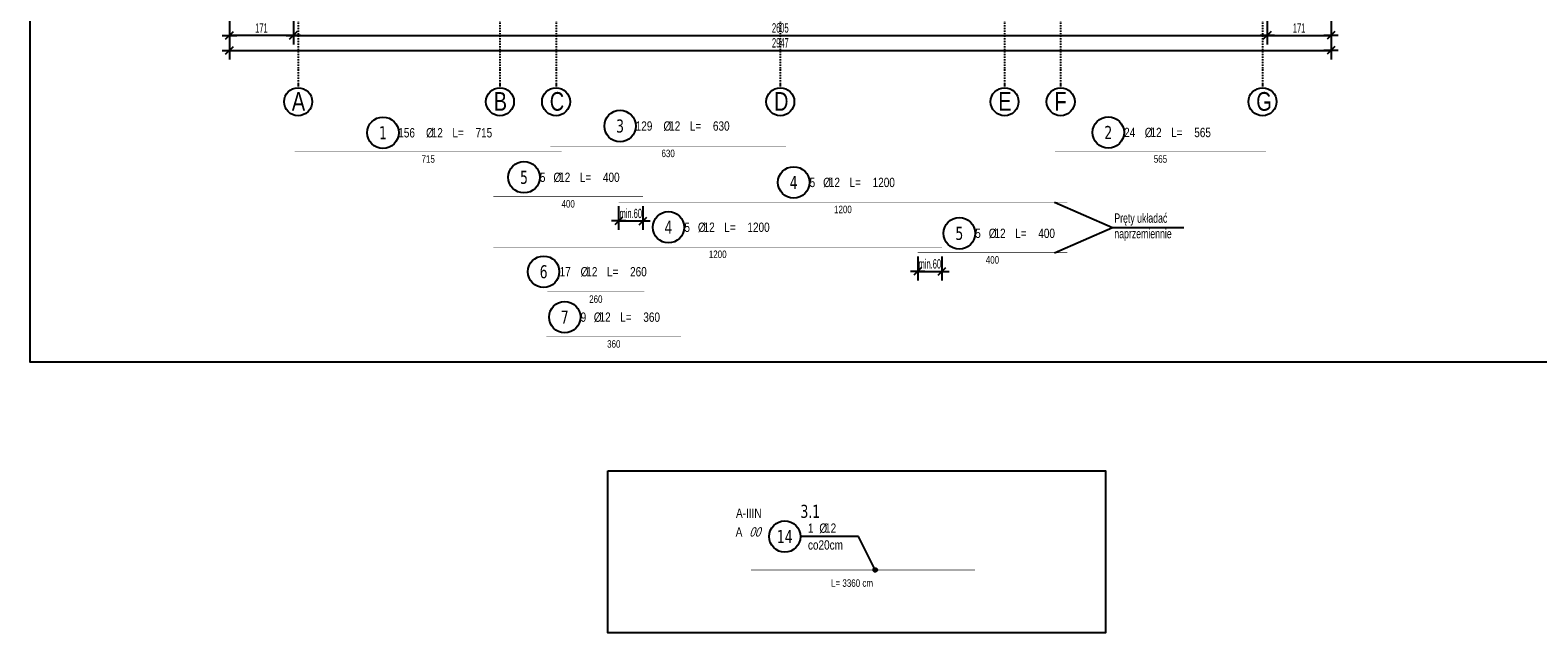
# Model space of a CAD drawing. Header units: millimetres. Extents: x -796 to 5328, y -12126 to -7292.
# Tile 1 of 25: x -796 to 3238, y -12126 to -10513. Entities that reach past the tile are written whole.
import ezdxf
from ezdxf.enums import TextEntityAlignment as Align

# ---------------------------------------------------------------- set-up
doc = ezdxf.new("R2010")
doc.units = ezdxf.units.MM
doc.header["$LTSCALE"] = 10
doc.linetypes.add('MO', pattern=[0.7, 0.35, -0.17, 0.01, -0.17])
doc.layers.add('BA_obw', color=230, linetype='Continuous', plot=False)
doc.layers.add('BZ_pom', color=6, linetype='Continuous', plot=False)
for name, color, linetype in [('BA_wym', 1, 'Continuous'), ('BD_osm', 1, 'MO'), ('BD_txs', 2, 'Continuous'), ('BD_wic', 1, 'Continuous'), ('BD_wig', 3, 'Continuous'), ('BZ_odn', 1, 'Continuous'), ('BZ_opi1', 7, 'Continuous'), ('BZ_opi2', 4, 'Continuous'), ('BZ_opi3', 30, 'Continuous'), ('BZ_opi4', 53, 'Continuous'), ('BZ_P_wid', 3, 'Continuous'), ('BZ_P_wyc', 134, 'Continuous'), ('BZ_txs', 2, 'Continuous'), ('BZ_wym', 1, 'Continuous')]:
    doc.layers.add(name, color=color, linetype=linetype)
doc.styles.add('BIKTBG', font='tahoma.ttf', dxfattribs={"width": 0.85})
doc.styles.add('BIKTC', font='bikromsw.shx', dxfattribs={"width": 0.85})
doc.styles.add('BIKTS', font='bikromsw.shx', dxfattribs={"width": 0.8})
doc.styles.add('BIKWYM', font='bikromsw.shx', dxfattribs={"width": 0.6})
doc.dimstyles.new('BA_KR_100_cm', dxfattribs={"dimtxt": 25, "dimasz": 1.666667, "dimexe": 24, "dimexo": 0, "dimgap": 0, "dimtad": 0, "dimdec": 1, "dimrnd": 0.5, "dimzin": 9, "dimdsep": 46, "dimtxsty": 'BIKWYM', "dimblk": 'WYM-KR', "dimcen": 0, "dimdle": 20, "dimclrd": 256, "dimclre": 256, "dimclrt": 2, "dimadec": 0, "dimazin": 0, "dimtfac": 0.033333, "dimtdec": 1, "dimtmove": 0, "dimatfit": 3, "dimldrblk": 'WYM-KR', "dimfxl": 25, "dimfxlon": 1, "dimtvp": 0.8, "dimtolj": 1, "dimarcsym": 0})
doc.dimstyles.new('BZ_KP_100_cm', dxfattribs={"dimtxt": 25, "dimasz": 1.666667, "dimexe": 24, "dimexo": 0, "dimgap": 0, "dimtad": 0, "dimdec": 1, "dimrnd": 0.5, "dimzin": 9, "dimdsep": 46, "dimtxsty": 'BIKWYM', "dimblk": 'WYM-KR', "dimblk1": 'WYM-KP', "dimblk2": 'WYM-KP', "dimsah": 1, "dimcen": 0, "dimdle": 20, "dimclrd": 256, "dimclre": 256, "dimclrt": 7, "dimadec": 0, "dimazin": 0, "dimtfac": 0.033333, "dimtdec": 1, "dimtmove": 0, "dimatfit": 3, "dimldrblk": 'WYM-KP', "dimfxl": 1, "dimtvp": 0.8, "dimtolj": 1, "dimarcsym": 0})
doc.dimstyles.new('BZ_KR_100_cm', dxfattribs={"dimtxt": 25, "dimasz": 1.666667, "dimexe": 24, "dimexo": 0, "dimgap": 0, "dimtad": 0, "dimdec": 1, "dimrnd": 0.5, "dimzin": 9, "dimdsep": 46, "dimtxsty": 'BIKWYM', "dimblk": 'WYM-KR', "dimcen": 0, "dimdle": 20, "dimclrd": 256, "dimclre": 256, "dimclrt": 7, "dimadec": 0, "dimazin": 0, "dimtfac": 0.033333, "dimtdec": 1, "dimtmove": 0, "dimatfit": 3, "dimldrblk": 'WYM-KR', "dimfxl": 1, "dimtvp": 0.8, "dimtolj": 1, "dimarcsym": 0})
doc.dimstyles.new('BZ_ST_100_cm', dxfattribs={"dimtxt": 25, "dimasz": 1.666667, "dimexe": 24, "dimexo": 0, "dimgap": 0, "dimtad": 0, "dimdec": 1, "dimrnd": 0.5, "dimdsep": 46, "dimtxsty": 'BIKWYM', "dimblk": 'WYM-ST', "dimcen": 0, "dimdle": 20, "dimclrd": 256, "dimclre": 256, "dimclrt": 7, "dimadec": 0, "dimazin": 0, "dimtfac": 0.033333, "dimtdec": 1, "dimtix": 1, "dimtmove": 2, "dimatfit": 3, "dimldrblk": 'WYM-ST', "dimfxl": 25, "dimfxlon": 1, "dimtvp": 0.8, "dimtolj": 1, "dimtzin": 0, "dimarcsym": 0})

# ---------------------------------------------------------------- blocks, each defined once
blk = doc.blocks.new('WYM-KR')
at = {"linetype": 'ByBlock'}
blk.add_line((11.52, 0), (-11.52, 0), dxfattribs=at)
at = {"color": 7, "linetype": 'ByBlock'}
blk.add_line((6.24, 6.24), (-6.24, -6.24), dxfattribs=at)
blk = doc.blocks.new('*D114')
at = {"layer": 'BA_wym', "lineweight": -2}
for p, q in [((-91.5, -10487), (-91.5, -10551)), ((-89.8, -10527), (2511.9, -10527)), ((2513.5, -10487), (2513.5, -10551))]:
    blk.add_line(p, q, dxfattribs=at)
at = {"layer": 'Defpoints', "color": 0}
for p in [(-91.5, -10161.6), (2513.5, -10161.6), (2513.5, -10527)]:
    blk.add_point(p, dxfattribs=at)
at = {"layer": 'BA_wym', "lineweight": -2, "xscale": 1.666666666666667, "yscale": 1.666666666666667, "zscale": 1.666666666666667, "rotation": 180}
blk.add_blockref('WYM-KR', (-91.5, -10527), dxfattribs=at)
at = {"layer": 'BA_wym', "lineweight": -2, "xscale": 1.666666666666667, "yscale": 1.666666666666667, "zscale": 1.666666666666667}
blk.add_blockref('WYM-KR', (2513.5, -10527), dxfattribs=at)
at = {"layer": 'BA_wym', "color": 2, "insert": (1211, -10507), "char_height": 25, "attachment_point": 5, "style": 'BIKWYM'}
blk.add_mtext('\\A1;2605', dxfattribs=at)
blk = doc.blocks.new('*D177')
at = {"layer": 'BA_wym', "lineweight": -2}
for p, q in [((2513.5, -10487), (2513.5, -10551)), ((2515.2, -10527), (2682.9, -10527)), ((2684.5, -10487), (2684.5, -10551))]:
    blk.add_line(p, q, dxfattribs=at)
at = {"layer": 'Defpoints', "color": 0}
for p in [(2684.5, -9063.1), (2513.5, -10161.6), (2684.5, -10527)]:
    blk.add_point(p, dxfattribs=at)
at = {"layer": 'BA_wym', "lineweight": -2, "xscale": 1.666666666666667, "yscale": 1.666666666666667, "zscale": 1.666666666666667, "rotation": 180}
blk.add_blockref('WYM-KR', (2513.5, -10527), dxfattribs=at)
at = {"layer": 'BA_wym', "lineweight": -2, "xscale": 1.666666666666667, "yscale": 1.666666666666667, "zscale": 1.666666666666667}
blk.add_blockref('WYM-KR', (2684.5, -10527), dxfattribs=at)
at = {"layer": 'BA_wym', "color": 2, "insert": (2599, -10507), "char_height": 25, "attachment_point": 5, "style": 'BIKWYM'}
blk.add_mtext('\\A1;171', dxfattribs=at)
blk = doc.blocks.new('*D178')
at = {"layer": 'BA_wym', "lineweight": -2}
for p, q in [((-262.5, -10487), (-262.5, -10551)), ((-93.1, -10527), (-260.8, -10527)), ((-91.5, -10487), (-91.5, -10551))]:
    blk.add_line(p, q, dxfattribs=at)
at = {"layer": 'Defpoints', "color": 0}
for p in [(-262.5, -9063.1), (-91.5, -10161.6), (-262.5, -10527)]:
    blk.add_point(p, dxfattribs=at)
at = {"layer": 'BA_wym', "lineweight": -2, "xscale": 1.666666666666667, "yscale": 1.666666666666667, "zscale": 1.666666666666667, "rotation": 180}
blk.add_blockref('WYM-KR', (-262.5, -10527), dxfattribs=at)
at = {"layer": 'BA_wym', "lineweight": -2, "xscale": 1.666666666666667, "yscale": 1.666666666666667, "zscale": 1.666666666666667}
blk.add_blockref('WYM-KR', (-91.5, -10527), dxfattribs=at)
at = {"layer": 'BA_wym', "color": 2, "insert": (-177, -10507), "char_height": 25, "attachment_point": 5, "style": 'BIKWYM'}
blk.add_mtext('\\A1;171', dxfattribs=at)
blk = doc.blocks.new('*D179')
at = {"layer": 'BA_wym', "lineweight": -2}
for p, q in [((-262.5, -10527), (-262.5, -10591)), ((2684.5, -10527), (2684.5, -10591)), ((-260.8, -10567), (2682.9, -10567))]:
    blk.add_line(p, q, dxfattribs=at)
at = {"layer": 'Defpoints', "color": 0}
for p in [(-262.5, -9063.1), (2684.5, -9063.1), (2684.5, -10567)]:
    blk.add_point(p, dxfattribs=at)
at = {"layer": 'BA_wym', "lineweight": -2, "xscale": 1.666666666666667, "yscale": 1.666666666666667, "zscale": 1.666666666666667, "rotation": 180}
blk.add_blockref('WYM-KR', (-262.5, -10567), dxfattribs=at)
at = {"layer": 'BA_wym', "lineweight": -2, "xscale": 1.666666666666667, "yscale": 1.666666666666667, "zscale": 1.666666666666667}
blk.add_blockref('WYM-KR', (2684.5, -10567), dxfattribs=at)
at = {"layer": 'BA_wym', "color": 2, "insert": (1211, -10547), "char_height": 25, "attachment_point": 5, "style": 'BIKWYM'}
blk.add_mtext('\\A1;2947', dxfattribs=at)
blk = doc.blocks.new('WYM-KP')
blk.add_hatch(color=256).paths.add_polyline_path([(3, 0, 1), (-3, 0, 1)])
blk.add_circle((0, 0), 3)
blk = doc.blocks.new('bik_BlkOpPret', base_point=(1524.5, 7050.3))
at = {"layer": 'BZ_opi1', "style": 'BIKTS', "width": 0.6}
for tag, p in [('SZTUK', (1533.8, 7057.8)), ('PRZEDR_FI', (1554.7, 7057.8)), ('PRZEKROJ', (1563.3, 7057.8)), ('PRZEDR_L', (1533.8, 7024)), ('DLUGOSC', (1568.6, 7024)), ('UWAGA', (1533.8, 6997.8))]:
    blk.add_attdef(tag, p, '', height=18.8, dxfattribs=at)
at = {"layer": 'BZ_opi2', "style": 'BIKTBG', "width": 0.6}
blk.add_attdef('NUMER', text='', height=26.2, dxfattribs=at).set_placement((1620.8, 7050.3), align=Align.MIDDLE_CENTER)
at = {"layer": 'BZ_pom', "width": 0.6}
for tag, p, height, style in [('POZYCJA', (1589.3, 7087.8), 26.2, 'BIKTBG'), ('GATUNEK', (1630.2, 7087.8), 18.8, 'BIKTS'), ('METODA_L', (1639.1, 7050.3), 18.8, 'BIKTS'), ('EURO_KOD', (1663.7, 7050.3), 18.8, 'BIKTS')]:
    blk.add_attdef(tag, p, '', height=height, dxfattribs=dict(at, style=style))
at = {"layer": 'BZ_wym', "width": 0.6}
for tag, p, height, style, flags in [('PRZEDR_NR', (1533.8, 6969.6), 26.2, 'BIKTBG', 1), ('PRZEDR_SZT', (1533.8, 6941.5), 18.8, 'BIKTS', 1), ('TYP_PRETA', (1533.8, 6913.4), 18.8, 'BIKTS', 3), ('EURO_KOD_SEGMENTY', (1567.6, 6885.3), 18.8, 'BIKTS', 3), ('HAK_1', (1533.8, 6857.1), 18.8, 'BIKTS', 3), ('HAK_2', (1533.8, 6829), 18.8, 'BIKTS', 3), ('ID', (1533.8, 6800.9), 18.8, 'BIKTS', 3), ('ID_C', (1533.8, 6772.8), 18.8, 'BIKTS', 3), ('b_atr_0', (1533.8, 6744.6), 18.8, 'BIKTS', 3)]:
    blk.add_attdef(tag, p, '', height=height, dxfattribs=dict(at, style=style, flags=flags))
blk = doc.blocks.new('bik_BlkOpPretW', base_point=(-8229.3, 29338.9))
at = {"layer": 'BZ_opi2', "style": 'BIKTBG', "width": 0.8}
blk.add_attdef('NUMER', text='', height=35, dxfattribs=at).set_placement((-8167.3, 29338.9), align=Align.MIDDLE_CENTER)
at = {"layer": 'BZ_opi4', "style": 'BIKTS', "width": 0.8}
for tag, p in [('SZTUK', (-8124.3, 29326.4)), ('PRZEDR_FI', (-8050, 29326.4)), ('PRZEKROJ', (-8034.8, 29326.4)), ('PRZEDR_L', (-7979.5, 29326.4)), ('DLUGOSC', (-7917.6, 29326.4))]:
    blk.add_attdef(tag, p, '', height=25, dxfattribs=at)
at = {"layer": 'BZ_pom', "width": 0.8}
for tag, p, height, style, flags in [('POZYCJA', (-8124.3, 29288.9), 35, 'BIKTBG', 3), ('GATUNEK', (-8124.3, 29251.4), 25, 'BIKTS', 1), ('METODA_L', (-8124.3, 29176.4), 25, 'BIKTS', 3)]:
    blk.add_attdef(tag, p, '', height=height, dxfattribs=dict(at, style=style, flags=flags))
at = {"layer": 'BZ_wym', "width": 0.8}
for tag, p, height, style, flags in [('UWAGA', (-8124.3, 29213.9), 25, 'BIKTS', 1), ('TYP_PRETA', (-8124.3, 29138.9), 25, 'BIKTS', 3), ('PRZEDR_NR', (-8124.3, 29101.4), 35, 'BIKTBG', 1), ('PRZEDR_SZT', (-8124.3, 29063.9), 25, 'BIKTS', 1), ('EURO_KOD', (-8124.3, 29026.4), 25, 'BIKTS', 3), ('EURO_KOD_SEGMENTY', (-8070, 29026.4), 25, 'BIKTS', 3), ('HAK_1', (-8124.3, 28988.9), 25, 'BIKTS', 3), ('HAK_2', (-8124.3, 28951.4), 25, 'BIKTS', 3), ('ID', (-8124.3, 28913.9), 25, 'BIKTS', 3), ('ID_C', (-8124.3, 28876.4), 25, 'BIKTS', 3), ('b_atr_0', (-8124.3, 28838.9), 25, 'BIKTS', 3)]:
    blk.add_attdef(tag, p, '', height=height, dxfattribs=dict(at, style=style, flags=flags))
blk = doc.blocks.new('WYM-ST')
blk.add_hatch(color=256).paths.add_polyline_path([(-13, 2.9), (0, 0), (-13, -2.9)])
blk.add_lwpolyline([(0, 0), (-13, 2.9), (-13, -2.9), (0, 0)])
blk = doc.blocks.new('*D211')
at = {"layer": 'BZ_wym', "lineweight": -2}
for p, q in [((778.5, -10983.6), (778.5, -11047.6)), ((843.5, -10983.6), (843.5, -11047.6)), ((776.9, -11023.6), (775.2, -11023.6)), ((778.5, -11023.6), (843.5, -11023.6)), ((845.2, -11023.6), (846.9, -11023.6))]:
    blk.add_line(p, q, dxfattribs=at)
at = {"layer": 'Defpoints', "color": 0}
for p in [(843.5, -10958.6), (778.5, -10973.6), (843.5, -11023.6)]:
    blk.add_point(p, dxfattribs=at)
at = {"layer": 'BZ_wym', "lineweight": -2, "xscale": 1.666666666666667, "yscale": 1.666666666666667, "zscale": 1.666666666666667}
blk.add_blockref('WYM-KR', (778.5, -11023.6), dxfattribs=at)
at = {"layer": 'BZ_wym', "lineweight": -2, "xscale": 1.666666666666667, "yscale": 1.666666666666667, "zscale": 1.666666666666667, "rotation": 180}
blk.add_blockref('WYM-KR', (843.5, -11023.6), dxfattribs=at)
at = {"layer": 'BZ_wym', "color": 7, "insert": (811, -11003.6), "char_height": 25, "attachment_point": 5, "style": 'BIKWYM'}
blk.add_mtext('\\A1;min.60', dxfattribs=at)
blk = doc.blocks.new('*D183')
at = {"layer": 'BZ_wym', "lineweight": -2}
for p, q in [((1578.5, -11118.6), (1578.5, -11182.6)), ((1643.5, -11118.6), (1643.5, -11182.6)), ((1576.9, -11158.6), (1575.2, -11158.6)), ((1578.5, -11158.6), (1643.5, -11158.6)), ((1645.2, -11158.6), (1646.9, -11158.6))]:
    blk.add_line(p, q, dxfattribs=at)
at = {"layer": 'Defpoints', "color": 0}
for p in [(1578.5, -11108.6), (1643.5, -11093.6), (1643.5, -11158.6)]:
    blk.add_point(p, dxfattribs=at)
at = {"layer": 'BZ_wym', "lineweight": -2, "xscale": 1.666666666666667, "yscale": 1.666666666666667, "zscale": 1.666666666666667}
blk.add_blockref('WYM-KR', (1578.5, -11158.6), dxfattribs=at)
at = {"layer": 'BZ_wym', "lineweight": -2, "xscale": 1.666666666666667, "yscale": 1.666666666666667, "zscale": 1.666666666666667, "rotation": 180}
blk.add_blockref('WYM-KR', (1643.5, -11158.6), dxfattribs=at)
at = {"layer": 'BZ_wym', "color": 7, "insert": (1611, -11138.6), "char_height": 25, "attachment_point": 5, "style": 'BIKWYM'}
blk.add_mtext('\\A1;min.60', dxfattribs=at)

msp = doc.modelspace()

# ---------------------------------------------------------------- linework, layer by layer
at = {"layer": 'BA_obw'}
msp.add_lwpolyline([(-795.82, -7291.86), (3703.32, -7291.86), (3703.32, -11401.26), (-795.82, -11401.26)], close=True, dxfattribs=at)
at = {"layer": 'BD_osm'}
for points in [[(-78.98, -7594.56), (-78.98, -10667.02)], [(461.02, -7594.56), (461.02, -10667.02)], [(611.02, -7594.56), (611.02, -10667.02)], [(1211.02, -7594.56), (1211.02, -10667.02)], [(1811.02, -7594.56), (1811.02, -10667.02)], [(1961.02, -7594.56), (1961.02, -10667.02)], [(2501.02, -7594.56), (2501.02, -10667.02)]]:
    msp.add_lwpolyline(points, dxfattribs=at)
at = {"layer": 'BD_wic'}
for centre in [(-78.98, -10704.52), (461.02, -10704.52), (611.02, -10704.52), (1211.02, -10704.52), (1811.02, -10704.52), (1961.02, -10704.52), (2501.02, -10704.52)]:
    msp.add_circle(centre, 37.5, dxfattribs=at)
at = {"layer": 'BD_wig'}
msp.add_lwpolyline([(749.73, -11692.57), (2081.24, -11692.57), (2081.24, -12126.05), (749.73, -12126.05)], close=True, dxfattribs=at)
at = {"layer": 'BZ_odn', "color": 252}
for centre in [(782.29, -10769.45), (148.05, -10787.54), (2088.47, -10786.78), (525.28, -10906.69), (1246.81, -10920.41), (911.81, -11040.41), (1689.93, -11056.69), (577.8, -11159.45), (634.28, -11281.05)]:
    msp.add_circle(centre, 42, dxfattribs=at)
at = {"layer": 'BZ_odn'}
msp.add_circle((1222.99, -11868.28), 42, dxfattribs=at)
at = {"layer": 'BZ_P_wid', "const_width": 1.2}
msp.add_lwpolyline([(1132.18, -11957.72), (1732.18, -11957.72)], dxfattribs=at)
at = {"layer": 'BZ_P_wyc', "linetype": 'Continuous', "const_width": 1.2}
for points in [[(-88.48, -10838.56), (626.52, -10838.56)], [(596.02, -10823.56), (1226.02, -10823.56)], [(1945.52, -10838.56), (2510.52, -10838.56)], [(843.52, -10958.56), (443.52, -10958.56)], [(1978.52, -10973.56), (778.52, -10973.56)], [(443.52, -11093.56), (1643.52, -11093.56)], [(1578.52, -11108.56), (1978.52, -11108.56)], [(587.52, -11213.56), (847.52, -11213.56)], [(585.52, -11333.56), (945.52, -11333.56)]]:
    msp.add_lwpolyline(points, dxfattribs=at)

# ---------------------------------------------------------------- block references
ref = msp.add_blockref('bik_BlkOpPretW', (720.29, -10769.45))
ref.add_attrib('NUMER', '3', dxfattribs={"layer": 'BZ_opi2', "height": 35, "style": 'BIKTBG', "width": 0.8}).set_placement((782.29, -10769.45), align=Align.MIDDLE_CENTER)
ref.add_attrib('SZTUK', '129', (824.13, -10781.95), dxfattribs={"layer": 'BZ_opi4', "height": 25, "style": 'BIKTS', "width": 0.8})
ref.add_attrib('PRZEKROJ', '12', (913.66, -10781.95), dxfattribs={"layer": 'BZ_opi4', "height": 25, "style": 'BIKTS', "width": 0.8})
ref.add_attrib('DLUGOSC', '630', (1030.8, -10781.95), dxfattribs={"layer": 'BZ_opi4', "height": 25, "style": 'BIKTS', "width": 0.8})
ref.add_attrib('PRZEDR_FI', '%%c', (898.42, -10781.95), dxfattribs={"layer": 'BZ_opi4', "height": 25, "style": 'BIKTS', "width": 0.8})
ref.add_attrib('PRZEDR_L', 'L=', (968.89, -10781.95), dxfattribs={"layer": 'BZ_opi4', "height": 25, "style": 'BIKTS', "width": 0.8})
ref = msp.add_blockref('bik_BlkOpPretW', (2026.47, -10786.78))
ref.add_attrib('NUMER', '2', dxfattribs={"layer": 'BZ_opi2', "height": 35, "style": 'BIKTBG', "width": 0.8}).set_placement((2088.47, -10786.78), align=Align.MIDDLE_CENTER)
ref.add_attrib('SZTUK', '24', (2130.8, -10799.28), dxfattribs={"layer": 'BZ_opi4', "height": 25, "style": 'BIKTS', "width": 0.8})
ref.add_attrib('PRZEKROJ', '12', (2201.27, -10799.28), dxfattribs={"layer": 'BZ_opi4', "height": 25, "style": 'BIKTS', "width": 0.8})
ref.add_attrib('DLUGOSC', '565', (2318.42, -10799.28), dxfattribs={"layer": 'BZ_opi4', "height": 25, "style": 'BIKTS', "width": 0.8})
ref.add_attrib('PRZEDR_FI', '%%c', (2186.04, -10799.28), dxfattribs={"layer": 'BZ_opi4', "height": 25, "style": 'BIKTS', "width": 0.8})
ref.add_attrib('PRZEDR_L', 'L=', (2256.51, -10799.28), dxfattribs={"layer": 'BZ_opi4', "height": 25, "style": 'BIKTS', "width": 0.8})
ref = msp.add_blockref('bik_BlkOpPretW', (86.05, -10787.54))
ref.add_attrib('NUMER', '1', dxfattribs={"layer": 'BZ_opi2', "height": 35, "style": 'BIKTBG', "width": 0.8}).set_placement((148.05, -10787.54), align=Align.MIDDLE_CENTER)
ref.add_attrib('SZTUK', '156', (188.95, -10800.04), dxfattribs={"layer": 'BZ_opi4', "height": 25, "style": 'BIKTS', "width": 0.8})
ref.add_attrib('PRZEKROJ', '12', (278.47, -10800.04), dxfattribs={"layer": 'BZ_opi4', "height": 25, "style": 'BIKTS', "width": 0.8})
ref.add_attrib('DLUGOSC', '715', (395.62, -10800.04), dxfattribs={"layer": 'BZ_opi4', "height": 25, "style": 'BIKTS', "width": 0.8})
ref.add_attrib('PRZEDR_FI', '%%c', (263.23, -10800.04), dxfattribs={"layer": 'BZ_opi4', "height": 25, "style": 'BIKTS', "width": 0.8})
ref.add_attrib('PRZEDR_L', 'L=', (333.71, -10800.04), dxfattribs={"layer": 'BZ_opi4', "height": 25, "style": 'BIKTS', "width": 0.8})
ref = msp.add_blockref('bik_BlkOpPretW', (463.28, -10906.69))
ref.add_attrib('NUMER', '5', dxfattribs={"layer": 'BZ_opi2', "height": 35, "style": 'BIKTBG', "width": 0.8}).set_placement((525.28, -10906.69), align=Align.MIDDLE_CENTER)
ref.add_attrib('SZTUK', '5', (567.92, -10919.19), dxfattribs={"layer": 'BZ_opi4', "height": 25, "style": 'BIKTS', "width": 0.8})
ref.add_attrib('PRZEKROJ', '12', (619.34, -10919.19), dxfattribs={"layer": 'BZ_opi4', "height": 25, "style": 'BIKTS', "width": 0.8})
ref.add_attrib('DLUGOSC', '400', (736.49, -10919.19), dxfattribs={"layer": 'BZ_opi4', "height": 25, "style": 'BIKTS', "width": 0.8})
ref.add_attrib('PRZEDR_FI', '%%c', (604.11, -10919.19), dxfattribs={"layer": 'BZ_opi4', "height": 25, "style": 'BIKTS', "width": 0.8})
ref.add_attrib('PRZEDR_L', 'L=', (674.58, -10919.19), dxfattribs={"layer": 'BZ_opi4', "height": 25, "style": 'BIKTS', "width": 0.8})
ref = msp.add_blockref('bik_BlkOpPretW', (1184.81, -10920.41))
ref.add_attrib('NUMER', '4', dxfattribs={"layer": 'BZ_opi2', "height": 35, "style": 'BIKTBG', "width": 0.8}).set_placement((1246.81, -10920.41), align=Align.MIDDLE_CENTER)
ref.add_attrib('SZTUK', '5', (1289.44, -10932.91), dxfattribs={"layer": 'BZ_opi4', "height": 25, "style": 'BIKTS', "width": 0.8})
ref.add_attrib('PRZEKROJ', '12', (1340.87, -10932.91), dxfattribs={"layer": 'BZ_opi4', "height": 25, "style": 'BIKTS', "width": 0.8})
ref.add_attrib('DLUGOSC', '1200', (1458.01, -10932.91), dxfattribs={"layer": 'BZ_opi4', "height": 25, "style": 'BIKTS', "width": 0.8})
ref.add_attrib('PRZEDR_FI', '%%c', (1325.63, -10932.91), dxfattribs={"layer": 'BZ_opi4', "height": 25, "style": 'BIKTS', "width": 0.8})
ref.add_attrib('PRZEDR_L', 'L=', (1396.1, -10932.91), dxfattribs={"layer": 'BZ_opi4', "height": 25, "style": 'BIKTS', "width": 0.8})
ref = msp.add_blockref('bik_BlkOpPretW', (849.81, -11040.41))
ref.add_attrib('NUMER', '4', dxfattribs={"layer": 'BZ_opi2', "height": 35, "style": 'BIKTBG', "width": 0.8}).set_placement((911.81, -11040.41), align=Align.MIDDLE_CENTER)
ref.add_attrib('SZTUK', '5', (954.44, -11052.91), dxfattribs={"layer": 'BZ_opi4', "height": 25, "style": 'BIKTS', "width": 0.8})
ref.add_attrib('PRZEKROJ', '12', (1005.87, -11052.91), dxfattribs={"layer": 'BZ_opi4', "height": 25, "style": 'BIKTS', "width": 0.8})
ref.add_attrib('DLUGOSC', '1200', (1123.01, -11052.91), dxfattribs={"layer": 'BZ_opi4', "height": 25, "style": 'BIKTS', "width": 0.8})
ref.add_attrib('PRZEDR_FI', '%%c', (990.63, -11052.91), dxfattribs={"layer": 'BZ_opi4', "height": 25, "style": 'BIKTS', "width": 0.8})
ref.add_attrib('PRZEDR_L', 'L=', (1061.1, -11052.91), dxfattribs={"layer": 'BZ_opi4', "height": 25, "style": 'BIKTS', "width": 0.8})
ref = msp.add_blockref('bik_BlkOpPretW', (1627.93, -11056.69))
ref.add_attrib('NUMER', '5', dxfattribs={"layer": 'BZ_opi2', "height": 35, "style": 'BIKTBG', "width": 0.8}).set_placement((1689.93, -11056.69), align=Align.MIDDLE_CENTER)
ref.add_attrib('SZTUK', '5', (1732.56, -11069.19), dxfattribs={"layer": 'BZ_opi4', "height": 25, "style": 'BIKTS', "width": 0.8})
ref.add_attrib('PRZEKROJ', '12', (1783.99, -11069.19), dxfattribs={"layer": 'BZ_opi4', "height": 25, "style": 'BIKTS', "width": 0.8})
ref.add_attrib('DLUGOSC', '400', (1901.13, -11069.19), dxfattribs={"layer": 'BZ_opi4', "height": 25, "style": 'BIKTS', "width": 0.8})
ref.add_attrib('PRZEDR_FI', '%%c', (1768.75, -11069.19), dxfattribs={"layer": 'BZ_opi4', "height": 25, "style": 'BIKTS', "width": 0.8})
ref.add_attrib('PRZEDR_L', 'L=', (1839.23, -11069.19), dxfattribs={"layer": 'BZ_opi4', "height": 25, "style": 'BIKTS', "width": 0.8})
ref = msp.add_blockref('bik_BlkOpPretW', (515.8, -11159.45))
ref.add_attrib('NUMER', '6', dxfattribs={"layer": 'BZ_opi2', "height": 35, "style": 'BIKTBG', "width": 0.8}).set_placement((577.8, -11159.45), align=Align.MIDDLE_CENTER)
ref.add_attrib('SZTUK', '17', (620.57, -11171.95), dxfattribs={"layer": 'BZ_opi4', "height": 25, "style": 'BIKTS', "width": 0.8})
ref.add_attrib('PRZEKROJ', '12', (691.99, -11171.95), dxfattribs={"layer": 'BZ_opi4', "height": 25, "style": 'BIKTS', "width": 0.8})
ref.add_attrib('DLUGOSC', '260', (809.14, -11171.95), dxfattribs={"layer": 'BZ_opi4', "height": 25, "style": 'BIKTS', "width": 0.8})
ref.add_attrib('PRZEDR_FI', '%%c', (676.76, -11171.95), dxfattribs={"layer": 'BZ_opi4', "height": 25, "style": 'BIKTS', "width": 0.8})
ref.add_attrib('PRZEDR_L', 'L=', (747.23, -11171.95), dxfattribs={"layer": 'BZ_opi4', "height": 25, "style": 'BIKTS', "width": 0.8})
ref = msp.add_blockref('bik_BlkOpPretW', (572.28, -11281.05))
ref.add_attrib('NUMER', '7', dxfattribs={"layer": 'BZ_opi2', "height": 35, "style": 'BIKTBG', "width": 0.8}).set_placement((634.28, -11281.05), align=Align.MIDDLE_CENTER)
ref.add_attrib('SZTUK', '9', (676.91, -11293.55), dxfattribs={"layer": 'BZ_opi4', "height": 25, "style": 'BIKTS', "width": 0.8})
ref.add_attrib('PRZEKROJ', '12', (727.39, -11293.55), dxfattribs={"layer": 'BZ_opi4', "height": 25, "style": 'BIKTS', "width": 0.8})
ref.add_attrib('DLUGOSC', '360', (844.53, -11293.55), dxfattribs={"layer": 'BZ_opi4', "height": 25, "style": 'BIKTS', "width": 0.8})
ref.add_attrib('PRZEDR_FI', '%%c', (712.15, -11293.55), dxfattribs={"layer": 'BZ_opi4', "height": 25, "style": 'BIKTS', "width": 0.8})
ref.add_attrib('PRZEDR_L', 'L=', (782.63, -11293.55), dxfattribs={"layer": 'BZ_opi4', "height": 25, "style": 'BIKTS', "width": 0.8})
ref = msp.add_blockref('bik_BlkOpPret', (1420.23, -11868.28))
ref.add_attrib('NUMER', '14', dxfattribs={"layer": 'BZ_opi2', "height": 35, "style": 'BIKTBG', "width": 0.8}).set_placement((1222.99, -11868.28), align=Align.MIDDLE_CENTER)
ref.add_attrib('POZYCJA', '3.1', (1264.99, -11818.28), dxfattribs={"layer": 'BZ_pom', "height": 35, "style": 'BIKTBG', "width": 0.8})
ref.add_attrib('SZTUK', '1', (1284.99, -11858.28), dxfattribs={"layer": 'BZ_opi1', "height": 25, "style": 'BIKTS', "width": 0.8})
ref.add_attrib('GATUNEK', 'A-IIIN', (1092.51, -11818.28), dxfattribs={"layer": 'BZ_pom', "height": 25, "style": 'BIKTS', "width": 0.8})
ref.add_attrib('PRZEKROJ', '12', (1330.71, -11858.28), dxfattribs={"layer": 'BZ_opi1', "height": 25, "style": 'BIKTS', "width": 0.8})
ref.add_attrib('UWAGA', 'co20cm', (1284.99, -11903.28), dxfattribs={"layer": 'BZ_opi1', "height": 25, "style": 'BIKTS', "width": 0.8})
ref.add_attrib('METODA_L', 'A', (1091.66, -11868.28), dxfattribs={"layer": 'BZ_pom', "height": 25, "style": 'BIKTS', "width": 0.8})
ref.add_attrib('PRZEDR_FI', '%%c', (1315.47, -11858.28), dxfattribs={"layer": 'BZ_opi1', "height": 25, "style": 'BIKTS', "width": 0.8})
ref.add_attrib('EURO_KOD', '00', (1127.85, -11868.28), dxfattribs={"layer": 'BZ_pom', "height": 25, "style": 'BIKTS', "oblique": 18, "width": 0.8})

# ---------------------------------------------------------------- texts
at = {"layer": 'BD_txs', "style": 'BIKTS', "width": 0.8}
for s, p in [('A', (-95.79, -10728.58)), ('B', (444.21, -10728.58)), ('C', (594.21, -10728.58)), ('D', (1194.21, -10728.58)), ('E', (1794.21, -10728.58)), ('F', (1944.21, -10728.58)), ('G', (2484.21, -10728.58))]:
    msp.add_text(s, height=50, dxfattribs=at).set_placement(p)
at = {"layer": 'BZ_opi3', "style": 'BIKTC', "width": 0.8}
for s, p in [('715', (269.02, -10857.76)), ('630', (911.02, -10842.76)), ('565', (2228.02, -10857.76)), ('400', (643.52, -10977.76)), ('1200', (1378.52, -10992.76)), ('1200', (1043.52, -11112.76)), ('400', (1778.52, -11127.76)), ('360', (765.52, -11352.76))]:
    msp.add_text(s, height=20, dxfattribs=at).set_placement(p, align=Align.MIDDLE_CENTER)
msp.add_text('260', height=20, rotation=0, dxfattribs=at).set_placement((717.52, -11232.76), align=Align.MIDDLE_CENTER)
at = {"layer": 'BZ_opi3', "color": 2, "style": 'BIKTC', "width": 0.8}
msp.add_text('L= 3360 cm', height=20, dxfattribs=at).set_placement((1402.93, -11992.82), align=Align.MIDDLE_CENTER)
at = {"layer": 'BZ_txs', "insert": (2104.54, -11003.39), "char_height": 25, "width": 452.0462, "attachment_point": 1, "style": 'BIKTS'}
msp.add_mtext('{\\W0.7;Pręty układać\\Pnaprzemiennie}', dxfattribs=at)

# ---------------------------------------------------------------- dimensions: what is measured, and where the dimension line sits
at = {"layer": 'BA_wym'}
for base, p1, p2, picture, middle in [((-262.48, -10527.02), (-91.48, -10161.57), (-262.48, -9063.07), '*D178', (-176.98, -10507.02)), ((2684.52, -10567.02), (-262.48, -9063.07), (2684.52, -9063.07), '*D179', (1211.02, -10547.02)), ((2684.52, -10527.02), (2513.52, -10161.57), (2684.52, -9063.07), '*D177', (2599.02, -10507.02)), ((2513.52, -10527.02), (-91.48, -10161.57), (2513.52, -10161.57), '*D114', (1211.02, -10507.02))]:
    dim = msp.add_linear_dim(base=base, p1=p1, p2=p2, dimstyle='BA_KR_100_cm', override={"dimatfit": 1, "dimfxl": 40}, dxfattribs=at)
    dim.commit()
    dim.dimension.update_dxf_attribs({"geometry": picture, "text_midpoint": middle})
at = {"layer": 'BZ_wym'}
for base, p1, p2, picture, middle in [((843.52, -11023.56), (778.52, -10973.56), (843.52, -10958.56), '*D211', (811.02, -11023.56)), ((1643.52, -11158.56), (1578.52, -11108.56), (1643.52, -11093.56), '*D183', (1611.02, -11158.56))]:
    dim = msp.add_linear_dim(base=base, p1=p1, p2=p2, text='min.60', dimstyle='BZ_KR_100_cm', override={"dimtxsty": 'BIKWYM', "dimatfit": 1, "dimfxl": 40, "dimfxlon": 1}, dxfattribs=at)
    dim.commit()
    dim.dimension.update_dxf_attribs({"geometry": picture, "text_midpoint": middle, "dimtype": 160})

# ---------------------------------------------------------------- leaders
at = {"layer": 'BZ_odn', "has_arrowhead": 0}
for points in [[(1944.5, -10973.56), (2099.67, -11041.06), (2290.31, -11041.06)], [(1944.5, -11108.56), (2099.67, -11041.06), (2290.31, -11041.06)]]:
    msp.add_leader(points, dimstyle='BZ_ST_100_cm', dxfattribs=at)
at = {"layer": 'BZ_odn'}
msp.add_leader([(1464.96, -11957.72), (1420.23, -11868.28), (1264.99, -11868.28)], dimstyle='BZ_KP_100_cm', dxfattribs=at)

doc.saveas('drawing.dxf')
